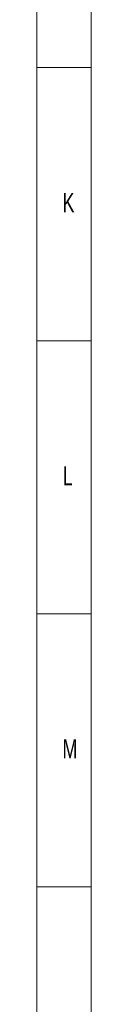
# Model space of a CAD drawing. Header units: millimetres. Extents: x 25069 to 61396, y 8621 to 21558.
# Tile 83 of 256: x 29904 to 29938, y 14463 to 15068. Entities that reach past the tile are written whole.
import ezdxf

# ---------------------------------------------------------------- set-up
doc = ezdxf.new("R2010")
doc.units = ezdxf.units.MM
doc.layers.add('10', color=7, linetype='Continuous')
doc.styles.add('SLDTEXTSTYLE5', font='TXT', dxfattribs={"width": 0.7})

msp = doc.modelspace()

# ---------------------------------------------------------------- linework, layer by layer
at = {"layer": '10', "lineweight": 18}
for p, q in [((29937.52, 13793.91), (29937.52, 16619.67)), ((29903.92, 13827.51), (29903.92, 16586.238)), ((29937.52, 15038.79), (29903.92, 15038.79)), ((29937.52, 14870.79), (29903.92, 14870.79)), ((29937.52, 14702.79), (29903.92, 14702.79)), ((29937.52, 14534.79), (29903.92, 14534.79))]:
    msp.add_line(p, q, dxfattribs=at)

# ---------------------------------------------------------------- texts
at = {"layer": '10', "lineweight": 18, "char_height": 11.76, "attachment_point": 2, "style": 'SLDTEXTSTYLE5'}
for s, insert in [('K', (29923.476, 14961.576)), ('L', (29923.007, 14793.576)), ('M', (29924.407, 14625.576))]:
    msp.add_mtext(s, dxfattribs=dict(at, insert=insert))

doc.saveas('drawing.dxf')
